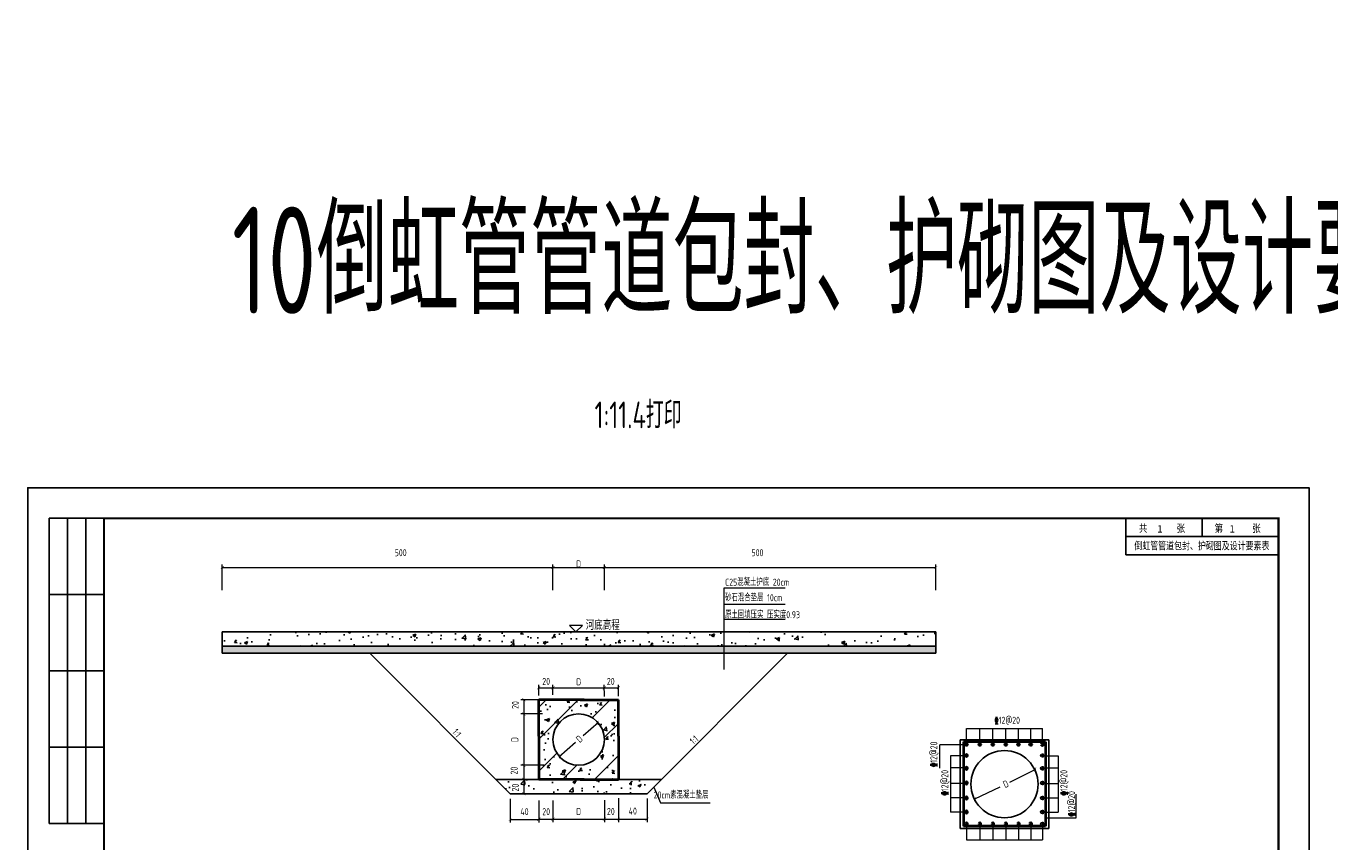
# Model space of a CAD drawing. Extents: x -493406 to 788281, y -298858 to -108123.
# Tile 4 of 8: x 451938 to 456811, y -292405 to -289358. Entities that reach past the tile are written whole.
import ezdxf
from ezdxf.enums import TextEntityAlignment as Align

# ---------------------------------------------------------------- set-up
doc = ezdxf.new("R2010")
doc.units = 0
doc.layers.add('GPSCOMMON', color=7, linetype='Continuous')
for name, color, linetype, lineweight in [('标注', 4, 'Continuous', 13), ('粗线', 1, 'Continuous', 40), ('细线', 7, 'Continuous', 20), ('钢筋', 1, 'Continuous', 40)]:
    doc.layers.add(name, color=color, linetype=linetype, lineweight=lineweight)
doc.styles.add('gpshz', font='tssdeng.shx', dxfattribs={"width": 0.7, "bigfont": 'tssdchn.shx'})
doc.styles.add('图签', font='txt', dxfattribs={"width": 0.66})
doc.styles.add('图签 1', font='romanc.shx', dxfattribs={"width": 0.8})
doc.styles.add('图签1', font='romanc.shx', dxfattribs={"width": 0.8})
doc.styles.add('宋体', font='txt')
doc.dimstyles.new('1bi50', dxfattribs={"dimtxt": 35, "dimasz": 15, "dimexe": 15, "dimexo": 15, "dimgap": 0.01, "dimtad": 1, "dimdec": 0, "dimlfac": 0.5, "dimdsep": 46, "dimtxsty": 'gpshz', "dimblk": 'ARCHTICK', "dimcen": 2.5, "dimclrd": 256, "dimclre": 256, "dimclrt": 256, "dimadec": 0, "dimazin": 0, "dimtfac": 1, "dimtdec": 0, "dimtmove": 2, "dimatfit": 0, "dimfxl": 0, "dimlwd": -1, "dimlwe": -1, "dimarcsym": 0})

# ---------------------------------------------------------------- blocks, each defined once
blk = doc.blocks.new('_ArchTick')
at = {"color": 0, "linetype": 'ByBlock', "const_width": 0.15}
blk.add_lwpolyline([(-0.5, -0.5), (0.5, 0.5)], dxfattribs=at)
blk = doc.blocks.new('*D83')
at = {"layer": 'Defpoints', "color": 0}
for p in [(453853.9, -292172.2), (453798.3, -292225.6), (453853.9, -292225.6)]:
    blk.add_point(p, dxfattribs=at)
at = {"layer": '标注'}
for p, q in [((453850.1, -292172.2), (453787, -292172.2)), ((453798.3, -292172.2), (453798.3, -292225.6)), ((453850.1, -292225.6), (453787, -292225.6))]:
    blk.add_line(p, q, dxfattribs=at)
at = {"layer": '标注', "xscale": 11.25, "yscale": 11.25, "zscale": 11.25}
for p, rotation in [((453798.3, -292172.2), 90), ((453798.3, -292225.6), 270)]:
    blk.add_blockref('_ArchTick', p, dxfattribs=dict(at, rotation=rotation))
at = {"layer": '标注', "insert": (453766.7, -292202.5), "char_height": 26.25, "attachment_point": 5, "rotation": 90, "style": 'gpshz'}
blk.add_mtext('20', dxfattribs=at)
blk = doc.blocks.new('*D84')
at = {"layer": 'Defpoints', "color": 0}
for p in [(453871, -291874.1), (453798.3, -291927.2), (453871.8, -291927.2)]:
    blk.add_point(p, dxfattribs=at)
at = {"layer": '标注'}
for p, q in [((453867.2, -291874.1), (453787, -291874.1)), ((453798.3, -291874.1), (453798.3, -291927.2)), ((453868.1, -291927.2), (453787, -291927.2))]:
    blk.add_line(p, q, dxfattribs=at)
at = {"layer": '标注', "xscale": 11.25, "yscale": 11.25, "zscale": 11.25}
for p, rotation in [((453798.3, -291874.1), 90), ((453798.3, -291927.2), 270)]:
    blk.add_blockref('_ArchTick', p, dxfattribs=dict(at, rotation=rotation))
at = {"layer": '标注', "insert": (453766.5, -291894), "char_height": 26.25, "attachment_point": 5, "rotation": 90, "style": 'gpshz'}
blk.add_mtext('20', dxfattribs=at)
blk = doc.blocks.new('*D85')
at = {"layer": 'Defpoints', "color": 0}
for p in [(453871.8, -291927.2), (453798.3, -292119.2), (453873, -292119.2)]:
    blk.add_point(p, dxfattribs=at)
at = {"layer": '标注'}
for p, q in [((453868.1, -291927.2), (453787, -291927.2)), ((453798.3, -291927.2), (453798.3, -292119.2)), ((453869.3, -292119.2), (453787, -292119.2))]:
    blk.add_line(p, q, dxfattribs=at)
at = {"layer": '标注', "xscale": 11.25, "yscale": 11.25, "zscale": 11.25}
for p, rotation in [((453798.3, -291927.2), 90), ((453798.3, -292119.2), 270)]:
    blk.add_blockref('_ArchTick', p, dxfattribs=dict(at, rotation=rotation))
at = {"layer": '标注', "insert": (453764.4, -292023.2), "char_height": 26.2, "attachment_point": 5, "rotation": 90, "style": 'gpshz'}
blk.add_mtext('D', dxfattribs=at)
blk = doc.blocks.new('*D86')
at = {"layer": 'Defpoints', "color": 0}
for p in [(453873, -292119.2), (453798.3, -292172.2), (453880.5, -292172.2)]:
    blk.add_point(p, dxfattribs=at)
at = {"layer": '标注'}
for p, q in [((453869.3, -292119.2), (453787, -292119.2)), ((453798.3, -292119.2), (453798.3, -292172.2)), ((453876.7, -292172.2), (453787, -292172.2))]:
    blk.add_line(p, q, dxfattribs=at)
at = {"layer": '标注', "xscale": 11.25, "yscale": 11.25, "zscale": 11.25}
for p, rotation in [((453798.3, -292119.2), 90), ((453798.3, -292172.2), 270)]:
    blk.add_blockref('_ArchTick', p, dxfattribs=dict(at, rotation=rotation))
at = {"layer": '标注', "insert": (453762.2, -292139), "char_height": 26.25, "attachment_point": 5, "rotation": 90, "style": 'gpshz'}
blk.add_mtext('20', dxfattribs=at)
blk = doc.blocks.new('*D87')
at = {"layer": 'Defpoints', "color": 0}
for p in [(453907.1, -291829.5), (453854.1, -291861.8), (453907.2, -291859.5)]:
    blk.add_point(p, dxfattribs=at)
at = {"layer": '标注'}
for p, q in [((453854.1, -291858), (453854, -291818.4)), ((453854, -291829.6), (453907.1, -291829.5)), ((453907.2, -291855.7), (453907.1, -291818.2))]:
    blk.add_line(p, q, dxfattribs=at)
at = {"layer": '标注', "xscale": 11.25, "yscale": 11.25, "zscale": 11.25}
for p, rotation in [((453854, -291829.6), 180.1724947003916), ((453907.1, -291829.5), 0.1724947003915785)]:
    blk.add_blockref('_ArchTick', p, dxfattribs=dict(at, rotation=rotation))
at = {"layer": '标注', "insert": (453881.8, -291805.8), "char_height": 26.25, "attachment_point": 5, "rotation": 0.1725, "style": 'gpshz'}
blk.add_mtext('20', dxfattribs=at)
blk = doc.blocks.new('*D88')
at = {"layer": 'Defpoints', "color": 0}
for p in [(454099.1, -291829.5), (453907.2, -291859.5), (454099.2, -291865.8)]:
    blk.add_point(p, dxfattribs=at)
at = {"layer": '标注'}
for p, q in [((453907.2, -291855.7), (453907.1, -291818.8)), ((453907.1, -291830), (454099.1, -291829.5)), ((454099.2, -291862.1), (454099.1, -291818.2))]:
    blk.add_line(p, q, dxfattribs=at)
at = {"layer": '标注', "xscale": 11.25, "yscale": 11.25, "zscale": 11.25}
for p, rotation in [((453907.1, -291830), 180.1724947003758), ((454099.1, -291829.5), 0.1724947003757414)]:
    blk.add_blockref('_ArchTick', p, dxfattribs=dict(at, rotation=rotation))
at = {"layer": '标注', "insert": (454003.2, -291807.4), "char_height": 26.2, "attachment_point": 5, "rotation": 0.1725, "style": 'gpshz'}
blk.add_mtext('D', dxfattribs=at)
blk = doc.blocks.new('*D89')
at = {"layer": 'Defpoints', "color": 0}
for p in [(454152.1, -291829.5), (454099.2, -291865.8), (454152.2, -291864.6)]:
    blk.add_point(p, dxfattribs=at)
at = {"layer": '标注'}
for p, q in [((454099.2, -291862.1), (454099.1, -291818.4)), ((454099.1, -291829.6), (454152.1, -291829.5)), ((454152.2, -291860.8), (454152.1, -291818.2))]:
    blk.add_line(p, q, dxfattribs=at)
at = {"layer": '标注', "xscale": 11.25, "yscale": 11.25, "zscale": 11.25}
for p, rotation in [((454099.1, -291829.6), 180.1724947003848), ((454152.1, -291829.5), 0.1724947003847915)]:
    blk.add_blockref('_ArchTick', p, dxfattribs=dict(at, rotation=rotation))
at = {"layer": '标注', "insert": (454123.1, -291805.8), "char_height": 26.25, "attachment_point": 5, "rotation": 0.1725, "style": 'gpshz'}
blk.add_mtext('20', dxfattribs=at)
blk = doc.blocks.new('*D90')
at = {"layer": 'Defpoints', "color": 0}
for p in [(453747.5, -292240.5), (453854.2, -292282.9), (453854.2, -292321.4)]:
    blk.add_point(p, dxfattribs=at)
at = {"layer": '标注'}
for p, q in [((453747.5, -292244.2), (453747.5, -292332.7)), ((453747.5, -292321.4), (453854.2, -292321.4)), ((453854.2, -292286.7), (453854.2, -292332.7))]:
    blk.add_line(p, q, dxfattribs=at)
at = {"layer": '标注', "xscale": 11.25, "yscale": 11.25, "zscale": 11.25, "rotation": 180}
blk.add_blockref('_ArchTick', (453747.5, -292321.4), dxfattribs=at)
at = {"layer": '标注', "xscale": 11.25, "yscale": 11.25, "zscale": 11.25}
blk.add_blockref('_ArchTick', (453854.2, -292321.4), dxfattribs=at)
at = {"layer": '标注', "insert": (453800.8, -292292.5), "char_height": 26.25, "attachment_point": 5, "style": 'gpshz'}
blk.add_mtext('40', dxfattribs=at)
blk = doc.blocks.new('*D91')
at = {"layer": 'Defpoints', "color": 0}
for p in [(454152.3, -292281.7), (454258.9, -292239.3), (454258.9, -292320.2)]:
    blk.add_point(p, dxfattribs=at)
at = {"layer": '标注'}
for p, q in [((454258.9, -292243), (454258.9, -292331.5)), ((454152.3, -292285.5), (454152.3, -292331.5)), ((454152.3, -292320.2), (454258.9, -292320.2))]:
    blk.add_line(p, q, dxfattribs=at)
at = {"layer": '标注', "xscale": 11.25, "yscale": 11.25, "zscale": 11.25, "rotation": 180}
blk.add_blockref('_ArchTick', (454152.3, -292320.2), dxfattribs=at)
at = {"layer": '标注', "xscale": 11.25, "yscale": 11.25, "zscale": 11.25}
blk.add_blockref('_ArchTick', (454258.9, -292320.2), dxfattribs=at)
at = {"layer": '标注', "insert": (454205.6, -292290.3), "char_height": 26.25, "attachment_point": 5, "style": 'gpshz'}
blk.add_mtext('40', dxfattribs=at)
blk = doc.blocks.new('*D92')
at = {"layer": 'Defpoints', "color": 0}
for p in [(453907.2, -291380.2), (452671.4, -291468.4), (453907.2, -291468.4)]:
    blk.add_point(p, dxfattribs=at)
at = {"layer": '标注'}
for p, q in [((452671.4, -291464.6), (452671.4, -291369)), ((452671.4, -291380.2), (453907.2, -291380.2)), ((453907.2, -291464.6), (453907.2, -291369))]:
    blk.add_line(p, q, dxfattribs=at)
at = {"layer": '标注', "xscale": 11.25, "yscale": 11.25, "zscale": 11.25, "rotation": 180}
blk.add_blockref('_ArchTick', (452671.4, -291380.2), dxfattribs=at)
at = {"layer": '标注', "xscale": 11.25, "yscale": 11.25, "zscale": 11.25}
blk.add_blockref('_ArchTick', (453907.2, -291380.2), dxfattribs=at)
at = {"layer": '标注', "insert": (453338.1, -291325), "char_height": 26.25, "attachment_point": 5, "style": 'gpshz'}
blk.add_mtext('500', dxfattribs=at)
blk = doc.blocks.new('*D93')
at = {"layer": 'Defpoints', "color": 0}
for p in [(455338, -291380.2), (454099.2, -291468.4), (455338, -291468.4)]:
    blk.add_point(p, dxfattribs=at)
at = {"layer": '标注'}
for p, q in [((454099.2, -291464.6), (454099.2, -291369)), ((454099.2, -291380.2), (455338, -291380.2)), ((455338, -291464.6), (455338, -291369))]:
    blk.add_line(p, q, dxfattribs=at)
at = {"layer": '标注', "xscale": 11.25, "yscale": 11.25, "zscale": 11.25, "rotation": 180}
blk.add_blockref('_ArchTick', (454099.2, -291380.2), dxfattribs=at)
at = {"layer": '标注', "xscale": 11.25, "yscale": 11.25, "zscale": 11.25}
blk.add_blockref('_ArchTick', (455338, -291380.2), dxfattribs=at)
at = {"layer": '标注', "insert": (454671.4, -291325), "char_height": 26.25, "attachment_point": 5, "style": 'gpshz'}
blk.add_mtext('500', dxfattribs=at)
blk = doc.blocks.new('*D94')
at = {"layer": 'Defpoints', "color": 0}
for p in [(453854.2, -292247.5), (453907.2, -292246.7), (453907.2, -292320.2)]:
    blk.add_point(p, dxfattribs=at)
at = {"layer": '标注'}
for p, q in [((453854.2, -292251.3), (453854.2, -292331.5)), ((453907.2, -292250.5), (453907.2, -292331.5)), ((453854.2, -292320.2), (453907.2, -292320.2))]:
    blk.add_line(p, q, dxfattribs=at)
at = {"layer": '标注', "xscale": 11.25, "yscale": 11.25, "zscale": 11.25, "rotation": 180}
blk.add_blockref('_ArchTick', (453854.2, -292320.2), dxfattribs=at)
at = {"layer": '标注', "xscale": 11.25, "yscale": 11.25, "zscale": 11.25}
blk.add_blockref('_ArchTick', (453907.2, -292320.2), dxfattribs=at)
at = {"layer": '标注', "insert": (453881.9, -292292.4), "char_height": 26.25, "attachment_point": 5, "style": 'gpshz'}
blk.add_mtext('20', dxfattribs=at)
blk = doc.blocks.new('*D95')
at = {"layer": 'Defpoints', "color": 0}
for p in [(453907.2, -292246.7), (454099.2, -292245.5), (454099.2, -292320.2)]:
    blk.add_point(p, dxfattribs=at)
at = {"layer": '标注'}
for p, q in [((453907.2, -292250.5), (453907.2, -292331.5)), ((454099.2, -292249.2), (454099.2, -292331.5)), ((453907.2, -292320.2), (454099.2, -292320.2))]:
    blk.add_line(p, q, dxfattribs=at)
at = {"layer": '标注', "xscale": 11.25, "yscale": 11.25, "zscale": 11.25, "rotation": 180}
blk.add_blockref('_ArchTick', (453907.2, -292320.2), dxfattribs=at)
at = {"layer": '标注', "xscale": 11.25, "yscale": 11.25, "zscale": 11.25}
blk.add_blockref('_ArchTick', (454099.2, -292320.2), dxfattribs=at)
at = {"layer": '标注', "insert": (454003.2, -292291.9), "char_height": 26.2, "attachment_point": 5, "style": 'gpshz'}
blk.add_mtext('D', dxfattribs=at)
blk = doc.blocks.new('*D96')
at = {"layer": 'Defpoints', "color": 0}
for p in [(454099.2, -292245.5), (454152.3, -292238.1), (454152.3, -292320.2)]:
    blk.add_point(p, dxfattribs=at)
at = {"layer": '标注'}
for p, q in [((454099.2, -292249.2), (454099.2, -292331.5)), ((454152.3, -292241.8), (454152.3, -292331.5)), ((454099.2, -292320.2), (454152.3, -292320.2))]:
    blk.add_line(p, q, dxfattribs=at)
at = {"layer": '标注', "xscale": 11.25, "yscale": 11.25, "zscale": 11.25, "rotation": 180}
blk.add_blockref('_ArchTick', (454099.2, -292320.2), dxfattribs=at)
at = {"layer": '标注', "xscale": 11.25, "yscale": 11.25, "zscale": 11.25}
blk.add_blockref('_ArchTick', (454152.3, -292320.2), dxfattribs=at)
at = {"layer": '标注', "insert": (454123.5, -292291.5), "char_height": 26.25, "attachment_point": 5, "style": 'gpshz'}
blk.add_mtext('20', dxfattribs=at)
blk = doc.blocks.new('gj')
blk.add_hatch(color=256).paths.add_polyline_path([(2, 0, 1), (-2, 0, 1)])
blk.add_circle((0, 0), 2)
blk = doc.blocks.new('*D97')
at = {"layer": 'Defpoints', "color": 0}
for p in [(453907.2, -291380.2), (454099.2, -291380.2), (454099.2, -291380.2)]:
    blk.add_point(p, dxfattribs=at)
at = {"layer": '标注'}
for p, q in [((453907.2, -291376.5), (453907.2, -291369)), ((453907.2, -291380.2), (454099.2, -291380.2)), ((454099.2, -291376.5), (454099.2, -291369))]:
    blk.add_line(p, q, dxfattribs=at)
at = {"layer": '标注', "xscale": 11.25, "yscale": 11.25, "zscale": 11.25, "rotation": 180}
blk.add_blockref('_ArchTick', (453907.2, -291380.2), dxfattribs=at)
at = {"layer": '标注', "xscale": 11.25, "yscale": 11.25, "zscale": 11.25}
blk.add_blockref('_ArchTick', (454099.2, -291380.2), dxfattribs=at)
at = {"layer": '标注', "insert": (454003.2, -291367), "char_height": 26.2, "attachment_point": 5, "style": 'gpshz'}
blk.add_mtext('D', dxfattribs=at)
blk = doc.blocks.new('*U50')
at = {"linetype": 'Continuous'}
h = blk.add_hatch(color=0, dxfattribs=at)
h.paths.add_polyline_path([(30.15, 24.21), (30.15, 23.67), (29.79, 23.67), (29.79, 25.06), (30.15, 25.06), (30.15, 24.58), (30.49, 24.58), (30.49, 25.94), (29.45, 25.94), (29.45, 22.84), (30.49, 22.84), (30.49, 24.21)])
h.paths.add_polyline_path([(30.83, 24.21), (30.83, 22.84), (32.1, 22.84), (32.1, 25.94), (31.17, 25.94), (31.17, 29.16), (31.76, 29.16), (31.76, 27.64), (32.1, 27.64), (32.1, 29.98), (30.83, 29.98), (30.83, 25.06), (31.76, 25.06), (31.76, 23.67), (31.17, 23.67), (31.17, 24.21)])
h.paths.add_polyline_path([(33.25, 25.94), (33.25, 23.67), (32.78, 23.67), (32.78, 29.16), (33.25, 29.16), (33.25, 27.64), (33.59, 27.64), (33.59, 29.98), (32.44, 29.98), (32.44, 22.84), (33.59, 22.84), (33.59, 25.94)])
h.paths.add_polyline_path([(35.22, 29.98), (33.93, 29.98), (33.93, 22.84), (35.22, 22.84), (35.22, 23.67), (34.27, 23.67), (34.27, 25.06), (35.22, 25.06), (35.22, 25.94), (34.27, 25.94), (34.27, 29.16), (35.22, 29.16)])
h.paths.add_polyline_path([(36.25, 24.21), (36.25, 23.67), (35.9, 23.67), (35.9, 25.06), (36.25, 25.06), (36.25, 24.58), (36.59, 24.58), (36.59, 25.94), (35.56, 25.94), (35.56, 22.84), (36.59, 22.84), (36.59, 24.21)])
at = {"color": 0}
for p, q in [((7, 287), (7, 187)), ((25, 287), (7, 287)), ((13, 287), (13, 187)), ((19, 287), (19, 187)), ((360, 275), (360, 287)), ((385, 281), (385, 287)), ((410, 275), (410, 287)), ((360, 281), (410, 281)), ((360, 275), (410, 275)), ((25, 262), (7, 262)), ((25, 237), (7, 237)), ((25, 212), (7, 212)), ((25, 187), (7, 187)), ((129, 10.34), (129, 34.34)), ((142.36, 10.34), (142.36, 34.34)), ((157, 10.34), (157, 34.34)), ((171, 10.34), (171, 34.34)), ((185, 10.34), (185, 34.34)), ((199, 10.34), (199, 34.34)), ((213, 10.34), (213, 34.34)), ((227, 10.34), (227, 34.34)), ((255, 10.34), (255, 34.34)), ((268, 10.34), (268, 34.34)), ((282, 10.34), (282, 34.34)), ((327, 34.34), (327, 26.34)), ((343.88, 34.34), (343.88, 26.34)), ((383.01, 26.34), (383.01, 34.34)), ((396.62, 26.34), (396.62, 34.34)), ((115, 26.34), (330, 26.34)), ((327, 26.34), (410, 26.34)), ((327, 10.34), (327, 26.34)), ((115, 18.34), (327, 18.34))]:
    blk.add_line(p, q, dxfattribs=at)
blk.add_lwpolyline([(0, 0), (420, 0), (420, 297), (0, 297)], close=True, dxfattribs=at)
for points, const_width in [([(410, 10), (410, 287), (25, 287), (25, 10), (410, 10)], 0.75), ([(25, 34.34), (410, 34.34)], 0.5), ([(115, 10.34), (115, 34.34)], 0.5), ([(241, 10.34), (241, 34.34)], 0.5), ([(327, 10.34), (327, 26.34)], 0.35), ([(327, 26.34), (410, 26.34)], 0.35)]:
    blk.add_lwpolyline(points, dxfattribs=dict(at, const_width=const_width))
at = {"color": 0, "linetype": 'Continuous', "const_width": 0.107}
blk.add_lwpolyline([(28, 21.34), (38, 21.34), (38, 31.34), (28, 31.34)], close=True, dxfattribs=at)
at = {"color": 0}
for points in [[(330.54, 14.73), (330.54, 24.73), (331.09, 14.73), (331.09, 24.73)], [(331.74, 14.73), (331.74, 24.73), (332.29, 14.73), (332.29, 24.73)], [(332.94, 14.73), (332.94, 24.73), (335.14, 14.73), (335.14, 24.73)], [(335.79, 14.73), (335.79, 24.73), (336.89, 14.73), (336.89, 24.73)], [(337.54, 14.73), (337.54, 24.73), (338.09, 14.73), (338.09, 24.73)], [(338.74, 14.73), (338.74, 24.73), (339.29, 14.73), (339.29, 24.73)], [(341.04, 14.73), (341.04, 24.73), (341.59, 14.73), (341.59, 24.73)], [(342.79, 14.73), (342.79, 24.73), (343.89, 14.73), (343.89, 24.73)], [(344.54, 14.73), (344.54, 24.73), (345.09, 14.73), (345.09, 24.73)], [(346.29, 14.73), (346.29, 24.73), (347.39, 14.73), (347.39, 24.73)], [(348.04, 14.73), (348.04, 24.73), (348.59, 14.73), (348.59, 24.73)], [(349.24, 14.73), (349.24, 24.73), (350.34, 14.73), (350.34, 24.73)], [(351.54, 14.73), (351.54, 24.73), (352.09, 14.73), (352.09, 24.73)], [(353.84, 14.73), (353.84, 24.73), (354.39, 14.73), (354.39, 24.73)], [(355.04, 14.73), (355.04, 24.73), (355.59, 14.73), (355.59, 24.73)], [(356.79, 14.73), (356.79, 24.73), (357.34, 14.73), (357.34, 24.73)], [(359.09, 14.73), (359.09, 24.73), (359.64, 14.73), (359.64, 24.73)], [(360.29, 14.73), (360.29, 24.73), (360.84, 14.73), (360.84, 24.73)], [(362.04, 14.73), (362.04, 24.73), (362.59, 14.73), (362.59, 24.73)], [(364.34, 14.73), (364.34, 24.73), (364.89, 14.73), (364.89, 24.73)], [(365.54, 14.73), (365.54, 24.73), (366.09, 14.73), (366.09, 24.73)], [(367.29, 14.73), (367.29, 24.73), (368.39, 14.73), (368.39, 24.73)], [(369.04, 14.73), (369.04, 24.73), (369.59, 14.73), (369.59, 24.73)], [(370.79, 14.73), (370.79, 24.73), (371.89, 14.73), (371.89, 24.73)], [(372.54, 14.73), (372.54, 24.73), (373.64, 14.73), (373.64, 24.73)], [(374.29, 14.73), (374.29, 24.73), (374.84, 14.73), (374.84, 24.73)], [(375.49, 14.73), (375.49, 24.73), (376.04, 14.73), (376.04, 24.73)], [(377.79, 14.73), (377.79, 24.73), (378.34, 14.73), (378.34, 24.73)], [(378.99, 14.73), (378.99, 24.73), (380.09, 14.73), (380.09, 24.73)], [(380.74, 14.73), (380.74, 24.73), (381.29, 14.73), (381.29, 24.73)], [(383.04, 14.73), (383.04, 24.73), (383.59, 14.73), (383.59, 24.73)], [(384.24, 14.73), (384.24, 24.73), (384.79, 14.73), (384.79, 24.73)], [(386.54, 14.73), (386.54, 24.73), (387.64, 14.73), (387.64, 24.73)], [(388.29, 14.73), (388.29, 24.73), (389.94, 14.73), (389.94, 24.73)], [(390.59, 14.73), (390.59, 24.73), (391.14, 14.73), (391.14, 24.73)], [(392.34, 14.73), (392.34, 24.73), (392.89, 14.73), (392.89, 24.73)], [(393.54, 14.73), (393.54, 24.73), (394.09, 14.73), (394.09, 24.73)], [(394.74, 14.73), (394.74, 24.73), (395.29, 14.73), (395.29, 24.73)], [(397.04, 14.73), (397.04, 24.73), (398.14, 14.73), (398.14, 24.73)], [(398.79, 14.73), (398.79, 24.73), (399.34, 14.73), (399.34, 24.73)], [(399.99, 14.73), (399.99, 24.73), (400.54, 14.73), (400.54, 24.73)], [(401.19, 14.73), (401.19, 24.73), (403.39, 14.73), (403.39, 24.73)], [(404.04, 14.73), (404.04, 24.73), (404.59, 14.73), (404.59, 24.73)], [(404.59, 14.73), (404.59, 24.73), (404.59, 14.73), (404.59, 24.73)], [(404.59, 14.73), (404.59, 24.73), (404.59, 14.73), (404.59, 24.73)], [(404.59, 14.73), (404.59, 24.73), (404.59, 14.73), (404.59, 24.73)], [(404.59, 14.73), (404.59, 24.73), (404.59, 14.73), (404.59, 24.73)], [(404.59, 14.73), (404.59, 24.73), (404.59, 14.73), (404.59, 24.73)], [(404.59, 14.73), (404.59, 24.73), (404.59, 14.73), (404.59, 24.73)], [(404.59, 14.73), (404.59, 24.73), (404.59, 14.73), (404.59, 24.73)], [(404.59, 14.73), (404.59, 24.73), (404.59, 14.73), (404.59, 24.73)], [(404.59, 14.73), (404.59, 24.73), (404.59, 14.73), (404.59, 24.73)], [(404.59, 14.73), (404.59, 24.73), (404.59, 14.73), (404.59, 24.73)], [(404.59, 14.73), (404.59, 24.73), (404.59, 14.73), (404.59, 24.73)], [(404.59, 14.73), (404.59, 24.73), (404.59, 14.73), (404.59, 24.73)], [(404.59, 14.73), (404.59, 24.73), (404.59, 14.73), (404.59, 24.73)], [(404.59, 14.73), (404.59, 24.73), (404.59, 14.73), (404.59, 24.73)], [(404.59, 14.73), (404.59, 24.73), (404.59, 14.73), (404.59, 24.73)], [(404.59, 14.73), (404.59, 24.73), (404.59, 14.73), (404.59, 24.73)], [(404.59, 14.73), (404.59, 24.73), (404.59, 14.73), (404.59, 24.73)]]:
    blk.add_solid(points, dxfattribs=at)
at = {"color": 0, "linetype": 'Continuous'}
for s, height, style, width, p in [('共       张', 2.5, '图签', 0.8, (364.26, 282.49)), ('第       张', 2.5, '图签', 0.8, (389.04, 282.49)), ('中国市政工程西北设计研究院有限公司', 4, '图签', 0.74, (40.74, 26.71)), ('设计总负责', 2.5, '图签', 0.67, (115.98, 30.39)), ('审    定', 2.5, '图签', 0.85, (157.92, 30.22)), ('设    计', 2.5, '图签', 0.85, (199.94, 30.25)), ('工程编号', 2.5, '图签', 0.85, (241.94, 30.2)), ('工程名称', 2.5, '图签', 0.85, (268.91, 30.22)), ('图纸编号', 2.5, '图签', 0.85, (329.28, 30.36)), ('版  本', 2.5, '图签', 0.85, (385.33, 30.27)), ('DES.MANAGER', 2, '图签1', 0.55, (116.1, 27.26)), ('APPROVED', 2, '图签 1', 0.75, (158.02, 27.38)), ('DESIGNED', 2, '图签 1', 0.78, (199.99, 27.38)), ('PROJECT NO.', 2, '图签 1', 0.6, (241.93, 27.38)), ('PROJECT', 2, '图签 1', 0.8, (269.68, 27.39)), ('DRAWING NO.', 2, '图签 1', 0.59, (329.18, 27.29)), ('EDITION', 2, '图签 1', 0.75, (385.15, 27.26)), ('CSCEC AECOM CONSULTANTS CO.,LTD', 3, '图签', 1.07, (41.06, 21.47)), ('设计负责', 2.5, '图签', 0.85, (115.98, 22.4)), ('EXAMINED', 2, '图签 1', 0.79, (157.88, 19.46)), ('审    核', 2.5, '图签', 0.85, (157.92, 22.21)), ('注册工程师', 2.5, '图签', 0.68, (200, 22.38)), ('REG.ENGINEER', 2, '图签 1', 0.53, (199.98, 19.5)), ('图纸比例', 2.5, '图签', 0.85, (241.94, 22.31)), ('SCALE', 2, '图签 1', 0.8, (244.22, 19.48)), ('SUBSECTION', 2, '图签 1', 0.64, (268.76, 19.39)), ('子项名称', 2.5, '图签', 0.85, (268.88, 22.24)), ('专业负责', 2.5, '图签', 0.85, (115.95, 14.38)), ('MASTER DES.', 2, '图签1', 0.57, (116.21, 19.2)), ('校    核', 2.5, '图签', 0.85, (158, 14.42)), ('注册建筑师', 2.5, '图签', 0.68, (200.02, 14.45)), ('出图日期', 2.5, '图签', 0.85, (241.87, 14.4)), ('图纸名称', 2.5, '图签', 0.85, (268.91, 14.33)), ('PROPERTY IN COPYRIGHT', 2, '图签 1', 0.8, (79.11, 12.55)), ('SPE.MANAGER', 2, '图签 1', 0.56, (115.81, 11.53)), ('CHECKED', 2, '图签 1', 0.85, (157.85, 11.55)), ('REG.ARCHITECT', 2, '图签 1', 0.5, (199.98, 11.52)), ('DATE', 2, '图签 1', 0.8, (244.61, 11.52)), ('DRAWING TITLE', 2, '图签 1', 0.5, (268.86, 11.53))]:
    blk.add_text(s, height=height, dxfattribs=dict(at, style=style, width=width)).set_placement(p)
at = {"color": 0, "linetype": 'Continuous', "style": '图签'}
for s, p in [('设计证书：', (27.85, 16.24)), ('版权所有', (89.96, 16.29)), ('咨询证书：', (27.76, 12.7))]:
    blk.add_text(s, height=2, dxfattribs=at).set_placement(p)
at = {"color": 0}
blk.add_text('A J S 0 0 0 T A G N ', height=2.5, dxfattribs=at).set_placement((368.31, 14.23), align=Align.TOP_CENTER)
at = {"color": 0, "linetype": 'Continuous', "style": '图签', "flags": 8}
for tag, width, p, p2 in [('设计总负责', 0.611046, (130.25, 28.99), (141.11, 28.99)), ('工程名称', 2.988281, (283.25, 28.99), (325.75, 28.99)), ('图纸编号', 2.575163, (345.13, 28.99), (381.76, 28.99)), ('子项名称', 2.988281, (283.25, 20.99), (325.75, 20.99))]:
    blk.add_attdef(tag, text='', height=2.5, dxfattribs=dict(at, width=width)).set_placement(p, p2, align=Align.FIT)
at = {"color": 0, "linetype": 'Continuous', "ltscale": 0.055, "style": '图签', "flags": 8}
for tag, width, p, p2 in [('审定', 1.617188, (172.25, 28.99), (183.75, 28.99)), ('设计', 1.617188, (214.25, 28.99), (225.75, 28.99)), ('工程编号', 0.738284, (256.25, 28.99), (266.75, 28.99)), ('版本', 1.530605, (397.87, 28.99), (408.75, 28.99)), ('设计负责', 0.763807, (130.25, 20.99), (141.11, 20.99)), ('审核', 1.617188, (172.25, 20.99), (183.75, 20.99)), ('注册工程师', 0.646875, (214.25, 20.99), (225.75, 20.99)), ('图纸比例', 0.738284, (256.25, 20.99), (266.75, 20.99)), ('专业负责', 0.763807, (130.25, 12.65), (141.11, 12.65)), ('校核', 1.617188, (172.25, 12.65), (183.75, 12.65)), ('注册建筑师', 0.646875, (214.25, 12.65), (225.75, 12.65)), ('出图日期', 0.738284, (256.25, 12.65), (266.75, 12.65))]:
    blk.add_attdef(tag, text='', height=2.5, dxfattribs=dict(at, width=width)).set_placement(p, p2, align=Align.FIT)
at = {"color": 0, "linetype": 'Continuous', "style": '图签'}
for tag, p, width in [('设计证书', (43.26, 16.37), 1.55), ('咨询证书', (43.26, 12.88), 0.9)]:
    blk.add_attdef(tag, p, '', height=2, dxfattribs=dict(at, width=width))
at = {"color": 0, "linetype": 'Continuous', "style": '图签', "width": 0.85}
for tag, height, p in [('图纸名称_2_1', 2.2, (305.02, 15.12)), ('图纸名称_1_1', 2.5, (305.02, 13.35)), ('图纸名称_2_2', 2.2, (305.02, 11.51))]:
    blk.add_attdef(tag, text='', height=height, dxfattribs=at).set_placement(p, align=Align.CENTER)
blk = doc.blocks.new('20180504.1547294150')
at = {"layer": 'GPSCOMMON'}
h = blk.add_hatch(dxfattribs=at)
h.set_pattern_fill('AR-CONC', color=256, scale=0.666665, style=0)
h.set_pattern_definition([(50, (-827029.92, 120683.6), (121.456142, -10.6260305), [12.699968, -139.699651]), (355, (-827029.92, 120683.6), (-23.495556, 127.370912), [10.159975, -111.76011]), (100.451445, (-827019.8, 120682.72), (97.960586, 116.744876), [10.793312, -118.726533]), (46.1842, (-827029.92, 120717.47), (180.718909, -28.028149), [19.049952, -209.549476]), (96.635558, (-827014.86, 120715.13), (158.269027, 164.950337), [16.189975, -178.08996]), (351.184151, (-827029.92, 120717.47), (158.269027, 164.950337), [15.23994, -167.639402]), (21, (-827012.99, 120709), (101.076008, -68.176628), [12.699968, -139.699651]), (326, (-827012.99, 120709), (41.201249, 122.79167), [10.159975, -111.759721]), (71.451445, (-827004.56, 120703.32), (142.277257, 54.615043), [10.793312, -118.726328]), (37.5, (-827029.92, 120683.602), (2.0590637, 56.369885), [0, -110.4050573, 0, -113.4530497, 0, -112.183053]), (7.5, (-827029.92, 120683.6), (44.5463303, 66.786883), [0, -64.6851716, 0, -107.8650637, 0, -42.7565598]), (327.5, (-827067.682, 120683.602), (90.3935041, -3.8191531), [0, -42.3332275, 0, -132.0796698, 0, -175.259562]), (317.5, (-827084.616, 120683.6), (98.7525407, 16.9509516), [0, -55.033196, 0, -87.7144474, 0, -124.459689])])
h.paths.add_polyline_path([(454891.21, -291620.52), (453149.88, -291620.52), (453203.21, -291673.85), (454837.87, -291673.85)])
h.paths.add_polyline_path([(452671.39, -291620.52), (452671.39, -291673.85), (453203.21, -291673.85), (453149.88, -291620.52)])
h.paths.add_polyline_path([(455338.05, -291673.85), (455338.05, -291620.52), (454891.21, -291620.52), (454837.87, -291673.85)])
h = blk.add_hatch(dxfattribs=at)
h.set_pattern_fill('DOTS', color=256, scale=13.3333, style=0)
h.set_pattern_definition([(0, (-827029.921, 120683.602), (10.58330687, 21.16661375), [0, -21.16661375])])
h.paths.add_polyline_path([(454837.87, -291673.85), (453203.21, -291673.85), (453229.88, -291700.52), (454811.21, -291700.52)])
h.paths.add_polyline_path([(452671.39, -291673.85), (452671.39, -291700.52), (453229.88, -291700.52), (453203.21, -291673.85)])
h.paths.add_polyline_path([(455338.05, -291700.52), (455338.05, -291673.85), (454837.87, -291673.85), (454811.21, -291700.52)])
h = blk.add_hatch(dxfattribs=at)
h.set_pattern_fill('ANSI31', color=256, scale=26.6666, style=0)
h.set_pattern_definition([(45, (-200382.93, -24766.59), (-59.868224, 59.868224), [])])
h.paths.add_polyline_path([(454152.25, -291874.14), (454009.41, -291874.14), (453854.16, -291874.14), (453854.16, -292009.85), (453854.16, -292172.23), (454024.25, -292172.23), (454152.25, -292172.23), (454152.25, -292009.85)])
h.paths.add_polyline_path([(454099.21, -292023.19, -1), (453907.21, -292023.19, -1)], flags=16)
h.paths.add_polyline_path([(453792.94, -292227.31), (453792.94, -292177.77), (453747.18, -292177.77), (453747.18, -292227.31)], flags=9)
h = blk.add_hatch(dxfattribs=at)
h.set_pattern_fill('AR-CONC', color=256, scale=0.666665, style=0)
h.set_pattern_definition([(50, (-771090.8, 171816.73), (121.456142, -10.6260305), [12.699968, -139.699651]), (355, (-771090.8, 171816.73), (-23.495556, 127.370912), [10.159975, -111.76011]), (100.451445, (-771080.68, 171815.85), (97.960586, 116.744876), [10.793312, -118.726533]), (46.1842, (-771090.8, 171850.6), (180.718909, -28.028149), [19.049952, -209.549476]), (96.635558, (-771075.74, 171848.27), (158.269027, 164.950337), [16.189975, -178.08996]), (351.184151, (-771090.8, 171850.6), (158.269027, 164.950337), [15.23994, -167.639402]), (21, (-771073.86, 171842.13), (101.076008, -68.176628), [12.699968, -139.699651]), (326, (-771073.86, 171842.13), (41.201249, 122.79167), [10.159975, -111.759721]), (71.451445, (-771065.44, 171836.45), (142.277257, 54.615043), [10.793312, -118.726328]), (37.5, (-771090.798, 171816.735), (2.0590637, 56.369885), [0, -110.4050573, 0, -113.4530497, 0, -112.183053]), (7.5, (-771090.8, 171816.735), (44.5463303, 66.786883), [0, -64.6851716, 0, -107.8650637, 0, -42.7565598]), (327.5, (-771128.56, 171816.735), (90.3935041, -3.8191531), [0, -42.3332275, 0, -132.07967, 0, -175.259562]), (317.5, (-771145.49, 171816.735), (98.7525407, 16.9509516), [0, -55.033196, 0, -87.7144474, 0, -124.459689])])
h.paths.add_polyline_path([(454152.25, -291874.14), (454009.41, -291874.14), (453854.16, -291874.14), (453854.16, -292009.85), (453854.16, -292172.23), (454024.25, -292172.23), (454152.25, -292172.23), (454152.25, -292009.85)])
h.paths.add_polyline_path([(454099.21, -292023.19, -1), (453907.21, -292023.19, -1)], flags=16)
h = blk.add_hatch(dxfattribs=at)
h.set_pattern_fill('AR-CONC', color=256, scale=0.666665, style=0)
h.set_pattern_definition([(50, (-200382.93, -24766.59), (121.456142, -10.62603), [12.699968, -139.69965]), (355, (-200382.93, -24766.6), (-23.495159, 127.370777), [10.159975, -111.75972]), (100.451, (-200372.81, -24767.48), (97.961423, 116.744167), [10.793306, -118.72637]), (46.1842, (-200382.93, -24732.73), (180.71891, -28.02815), [19.04995, -209.549476]), (96.6356, (-200367.87, -24735.06), (158.269094, 164.94996), [16.18996, -178.089555]), (351.184, (-200382.93, -24732.73), (158.26934, 164.949666), [15.23996, -167.63958]), (21, (-200366, -24741.19), (101.076334, -68.176842), [12.699968, -139.69965]), (326, (-200366, -24741.2), (41.20125, 122.79167), [10.159975, -111.75972]), (71.4514, (-200357.57, -24746.88), (142.277305, 54.615102), [10.793306, -118.72637]), (37.5, (-200382.93, -24766.594), (2.0590637, 56.369885), [0, -110.405057, 0, -113.45305, 0, -112.183053]), (7.5, (-200382.93, -24766.594), (44.5463303, 66.786883), [0, -64.6851716, 0, -107.8650637, 0, -42.75656]), (327.5, (-200420.69, -24766.594), (90.393504, -3.819153), [0, -42.3332275, 0, -132.07967, 0, -175.259562]), (317.5, (-200437.625, -24766.594), (98.752541, 16.950952), [0, -55.033196, 0, -87.714447, 0, -124.459689])])
h.paths.add_polyline_path([(454312.25, -292172.23), (454152.25, -292172.23), (454009.41, -292172.23), (453854.16, -292172.23), (453694.16, -292172.23), (453747.5, -292225.56), (453854.16, -292225.56), (454179.5, -292225.56), (454258.92, -292225.56)])
h.paths.add_polyline_path([(453792.94, -292227.31), (453792.94, -292177.77), (453747.18, -292177.77), (453747.18, -292227.31)], flags=9)
for p, q in [((452671.39, -291620.52), (455338.05, -291620.52)), ((452671.39, -291620.52), (452671.39, -291700.52)), ((455338.05, -291620.52), (455338.05, -291700.52)), ((452671.39, -291673.85), (455338.05, -291673.85)), ((452671.39, -291700.52), (455338.05, -291700.52)), ((455428.85, -292355.12), (455428.85, -292024.12)), ((455759.85, -292024.12), (455428.85, -292024.12)), ((455759.85, -292355.12), (455759.85, -292024.12)), ((453854.16, -292172.23), (453694.16, -292172.23)), ((454152.25, -292172.23), (454312.25, -292172.23)), ((453854.16, -292225.56), (453747.5, -292225.56)), ((453854.16, -292225.56), (454179.5, -292225.56)), ((454179.5, -292225.56), (454258.92, -292225.56)), ((455759.85, -292355.12), (455428.85, -292355.12))]:
    blk.add_line(p, q, dxfattribs=at)
for centre, radius in [((454003.21, -292023.19), 96), ((455594.35, -292189.62), 125.5)]:
    blk.add_circle(centre, radius, dxfattribs=at)
at = {"layer": '标注'}
for p, q in [((454546.94, -291760.77), (454546.94, -291456.85)), ((454546.94, -291456.85), (454775.04, -291456.85)), ((454546.94, -291517.91), (454775.04, -291517.91)), ((454017.13, -291596.53), (453969.15, -291596.53)), ((453969.15, -291596.53), (453993.14, -291620.52)), ((453993.14, -291620.52), (454017.13, -291596.53)), ((454546.94, -291573.63), (454775.04, -291573.63)), ((454076.94, -291959.4), (454020.1, -292008.58)), ((455452.65, -292041.52), (455452.65, -291982.02)), ((455452.65, -291982.02), (455736.05, -291982.02)), ((455502.45, -292041.52), (455502.45, -291982.02)), ((455550.75, -292041.52), (455550.75, -291982.02)), ((455599.55, -292041.52), (455599.55, -291982.02)), ((455646.85, -292041.52), (455646.85, -291982.02)), ((455692.45, -292041.52), (455692.45, -291982.02)), ((455736.05, -292041.52), (455736.05, -291982.02)), ((453929.47, -292086.98), (453991.66, -292033.18)), ((455441.05, -292042.22), (455352.7, -292042.22)), ((455352.7, -292129.98), (455352.7, -292042.22)), ((455452.65, -292083.92), (455393.15, -292083.92)), ((455393.15, -292083.92), (455393.15, -292293.92)), ((455736.05, -292083.92), (455795.56, -292083.92)), ((455795.56, -292083.92), (455795.56, -292293.92)), ((455452.65, -292129.02), (455393.15, -292129.02)), ((455709.71, -292135.22), (455612.7, -292183.32)), ((455736.05, -292129.02), (455795.56, -292129.02)), ((455452.65, -292186.72), (455393.15, -292186.72)), ((455736.05, -292186.72), (455795.56, -292186.72)), ((454283.75, -292200.74), (454309.24, -292259.16)), ((455484, -292245.03), (455577.94, -292199.33)), ((455862.11, -292315.02), (455862.11, -292227.27)), ((454309.24, -292259.16), (454495.01, -292259.16)), ((455452.65, -292240.22), (455393.15, -292240.22)), ((455736.05, -292240.22), (455795.56, -292240.22)), ((455452.65, -292293.92), (455393.15, -292293.92)), ((455736.05, -292293.92), (455795.56, -292293.92)), ((455747.65, -292315.02), (455862.11, -292315.02)), ((455452.65, -292337.72), (455452.65, -292397.23)), ((455502.45, -292337.72), (455502.45, -292397.23)), ((455550.75, -292337.72), (455550.75, -292397.23)), ((455599.55, -292337.72), (455599.55, -292397.23)), ((455646.85, -292337.72), (455646.85, -292397.23)), ((455692.45, -292337.72), (455692.45, -292397.23)), ((455736.05, -292337.72), (455736.05, -292397.23)), ((455452.65, -292397.23), (455736.05, -292397.23))]:
    blk.add_line(p, q, dxfattribs=at)
at = {"layer": '粗线'}
for p, q in [((453854.16, -292009.85), (453854.16, -291874.14)), ((454024.25, -291874.14), (453854.16, -291874.14)), ((454009.41, -291874.14), (454152.25, -291874.14)), ((454152.25, -292009.85), (454152.25, -291874.14)), ((453854.16, -292009.85), (453854.16, -292172.23)), ((454152.25, -292009.85), (454152.25, -292172.23)), ((455441.05, -292032.12), (455441.05, -292347.12)), ((455747.65, -292032.12), (455441.05, -292032.12)), ((455747.65, -292032.12), (455747.65, -292347.12)), ((454024.25, -292172.23), (453854.16, -292172.23)), ((454009.41, -292172.23), (454152.25, -292172.23)), ((455747.65, -292347.12), (455441.05, -292347.12))]:
    blk.add_line(p, q, dxfattribs=at)
at = {"layer": '细线'}
for p, q in [((453222.45, -291700.52), (453747.5, -292225.56)), ((454783.97, -291700.52), (454258.92, -292225.56))]:
    blk.add_line(p, q, dxfattribs=at)
at = {"layer": 'GPSCOMMON'}
ref = blk.add_blockref('*U50', (451944.4, -294468.47), dxfattribs=dict(at, xscale=11.40000000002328, yscale=11.40000000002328))
ref.add_attrib('版本', 'A版', dxfattribs={"layer": '0', "color": 0, "height": 28.5, "style": '图签', "width": 0.7, "flags": 8}).set_placement((456542.11, -294138), align=Align.CENTER)
ref.add_attrib('图纸编号', '给水－施－A－03－水－10', dxfattribs={"layer": '0', "color": 0, "height": 28.5, "style": '图签', "width": 0.7, "flags": 8}).set_placement((456087.66, -294138), align=Align.CENTER)
ref.add_attrib('子项名称', '徐丰路、县道306（河口镇~沛敬路）供水管道工程', dxfattribs={"layer": '0', "color": 0, "height": 28.5, "style": '图签', "width": 0.540305, "flags": 8}).set_placement((455173.45, -294229.2), (455657.95, -294229.2), align=Align.FIT)
ref.add_attrib('工程名称', '沛县区域供水工程(2018年)', dxfattribs={"layer": '0', "color": 0, "height": 28.5, "style": '图签', "width": 0.7, "flags": 8}).set_placement((455415.7, -294138), align=Align.CENTER)
ref.add_attrib('出图日期', '2018-02', dxfattribs={"layer": '0', "color": 0, "height": 28.5, "style": '图签', "width": 0.7, "flags": 8}).set_placement((454925.5, -294324.26), align=Align.CENTER)
ref.add_attrib('图纸比例', '示意', dxfattribs={"layer": '0', "color": 0, "height": 28.5, "style": '图签', "width": 0.7, "flags": 8}).set_placement((454925.5, -294229.2), align=Align.CENTER)
ref.add_attrib('工程编号', '2017-JS037', dxfattribs={"layer": '0', "color": 0, "height": 28.5, "style": '图签', "width": 0.587346, "flags": 8}).set_placement((454865.65, -294138), (454985.35, -294138), align=Align.FIT)
ref.add_attrib('设计', '马敬广', dxfattribs={"layer": '0', "color": 0, "height": 28.5, "style": '图签', "width": 0.7, "flags": 8}).set_placement((454452.4, -294138), align=Align.CENTER)
ref.add_attrib('校核', '谢兆歌', dxfattribs={"layer": '0', "color": 0, "height": 28.5, "style": '图签', "width": 0.7, "flags": 8}).set_placement((453973.6, -294324.26), align=Align.CENTER)
ref.add_attrib('审核', '杜俊', dxfattribs={"layer": '0', "color": 0, "height": 28.5, "style": '图签', "width": 0.7, "flags": 8}).set_placement((453973.6, -294229.2), align=Align.CENTER)
ref.add_attrib('专业负责', '谢兆歌', dxfattribs={"layer": '0', "color": 0, "height": 28.5, "style": '图签', "width": 0.7, "flags": 8}).set_placement((453491.17, -294324.26), align=Align.CENTER)
ref.add_attrib('设计负责', '杜俊', dxfattribs={"layer": '0', "color": 0, "height": 28.5, "style": '图签', "width": 0.7, "flags": 8}).set_placement((453491.17, -294229.2), align=Align.CENTER)
ref.add_attrib('设计证书', 'AW162001457', (452437.53, -294281.83), dxfattribs={"layer": '0', "color": 0, "height": 22.8, "style": '图签', "width": 1.55})
ref.add_attrib('图纸名称_1_1', '倒虹管管道包封、护砌图及设计要素表', dxfattribs={"layer": '0', "color": 0, "height": 28.5, "style": '图签', "width": 0.7}).set_placement((455421.66, -294316.23), align=Align.CENTER)
at = {"layer": '标注', "yscale": 11.25, "zscale": 11.25}
for p, xscale, rotation in [((454075.81, -291960.38), 11.2499999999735, 40.8651172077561), ((453930.61, -292086), 11.2499999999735, 220.8651172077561), ((455709.71, -292135.22), 11.25000000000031, 25.94412382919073), ((455483.54, -292246.35), 11.25000000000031, 205.9441238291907)]:
    blk.add_blockref('_ArchTick', p, dxfattribs=dict(at, xscale=xscale, rotation=rotation))
at = {"layer": '钢筋', "yscale": 2, "zscale": 2, "rotation": 180}
for p, xscale in [((455452.65, -292041.52), 2), ((455502.45, -292041.52), 2), ((455550.75, -292041.52), 2), ((455599.55, -292041.52), 2), ((455646.85, -292041.52), 2), ((455692.45, -292041.52), 2), ((455736.05, -292041.52), -2)]:
    blk.add_blockref('gj', p, dxfattribs=dict(at, xscale=xscale))
at = {"layer": '钢筋', "yscale": 2, "zscale": 2}
for p, xscale in [((455452.65, -292082.52), -2), ((455736.05, -292082.52), 2), ((455452.65, -292130.42), -2), ((455736.05, -292130.42), 2), ((455452.65, -292185.32), -2), ((455736.05, -292185.32), 2), ((455452.65, -292241.62), -2), ((455736.05, -292241.62), 2), ((455452.65, -292293.92), -2), ((455736.05, -292293.92), 2), ((455452.65, -292337.72), -2), ((455502.45, -292337.72), -2), ((455550.75, -292337.72), -2), ((455599.55, -292337.72), -2), ((455646.85, -292337.72), -2), ((455692.45, -292337.72), -2), ((455736.05, -292337.72), 2)]:
    blk.add_blockref('gj', p, dxfattribs=dict(at, xscale=xscale))
at = {"layer": '标注', "style": 'gpshz', "width": 0.7}
for s, height, p in [('10倒虹管管道包封、护砌图及设计要素表', 400, (452707, -290432.6)), ('1:11.4打印', 100, (454062.66, -290860.2)), ('C25混凝土护底 20cm', 26.25, (454550.36, -291448.45)), ('砂石混合垫层 10cm', 26.25, (454550.36, -291506.31)), ('原土回填压实 压实度0.93', 26.25, (454550.36, -291569.83)), ('河底高程', 35, (454029.58, -291613.43)), ('%%13212@20', 26.25, (455557.15, -291964.16))]:
    blk.add_text(s, height=height, dxfattribs=at).set_placement(p)
at = {"layer": '标注', "lineweight": -3, "style": '宋体'}
blk.add_text('1             1', height=28.2857, dxfattribs=at).set_placement((456166.2, -291249.8))
at = {"layer": '标注', "lineweight": -3, "style": '宋体', "width": 0.75}
blk.add_text('倒虹管管道包封、护砌图及设计要素表', height=28.2857, dxfattribs=at).set_placement((456079.53, -291312.95))
at = {"layer": '标注', "style": 'gpshz', "width": 0.7}
for s, rotation, p in [('1:1', 309.60284, (453528.52, -291996.33)), ('1:1', 39.60284, (454431.49, -292043.48)), ('\x8412@20', 90, (455343.39, -292125.68)), ('%%13212@20', 90, (455384.53, -292231.76)), ('%%13212@20', 90, (455829.42, -292231.76)), ('D', 25.94412, (455596.8, -292204.8)), ('\x8412@20', 90, (455858.12, -292310.72))]:
    blk.add_text(s, height=26.25, rotation=rotation, dxfattribs=at).set_placement(p)
blk.add_text('20cm素混凝土垫层', height=26.25, dxfattribs=at).set_placement((454488.49, -292251.03, -6657.95), align=Align.BOTTOM_RIGHT)
at = {"layer": '标注', "insert": (454005.88, -292020.88), "char_height": 26.25, "attachment_point": 5, "rotation": 40.86512, "style": 'gpshz'}
blk.add_mtext('D', dxfattribs=at)
at = {"layer": '标注'}
for base, p1, p2, picture, middle in [((453907.21, -291380.2), (452671.39, -291468.38), (453907.21, -291468.38), '*D92', (453338.05, -291325)), ((455338.05, -291380.2), (454099.21, -291468.38), (455338.05, -291468.38), '*D93', (454671.38, -291325))]:
    dim = blk.add_linear_dim(base=base, p1=p1, p2=p2, text='500', dimstyle='1bi50', override={"dimscale": 0.75, "dimexo": 5, "dimgap": 0.1, "dimlfac": 0.3777, "dimtxsty": 'gpshz'}, dxfattribs=at)
    dim.commit()
    dim.dimension.update_dxf_attribs({"geometry": picture, "text_midpoint": middle, "dimtype": 160})
dim = blk.add_aligned_dim(p1=(453907.21, -291380.2), p2=(454099.21, -291380.2), distance=0, text='D', dimstyle='1bi50', override={"dimscale": 0.75, "dimexo": 5, "dimgap": 0.1, "dimlfac": 0.3777, "dimtxsty": 'gpshz'}, dxfattribs=at)
dim.commit()
dim.dimension.update_dxf_attribs({"geometry": '*D97', "text_midpoint": (454003.21, -291367)})
for base, p1, p2, angle, picture, middle in [((453907.1, -291829.46), (453854.15, -291861.79), (453907.19, -291859.46), 180.17249, '*D87', (453881.83, -291805.79)), ((454152.14, -291829.46), (454099.2, -291865.83), (454152.25, -291864.56), 180.17249, '*D89', (454123.07, -291805.79)), ((453798.28, -291927.19), (453870.98, -291874.14), (453871.82, -291927.19), 90, '*D84', (453766.48, -291894)), ((453798.28, -292172.23), (453873.03, -292119.18), (453880.46, -292172.23), 90, '*D86', (453762.15, -292139.04)), ((453798.28, -292225.56), (453853.89, -292172.23), (453853.89, -292225.56), 90, '*D83', (453766.69, -292202.54)), ((453907.22, -292320.24), (453854.16, -292247.54), (453907.22, -292246.7), 180, '*D94', (453881.86, -292292.39)), ((454152.25, -292320.24), (454099.21, -292245.49), (454152.25, -292238.06), 180, '*D96', (454123.45, -292291.54))]:
    dim = blk.add_linear_dim(base=base, p1=p1, p2=p2, angle=angle, dimstyle='1bi50', override={"dimscale": 0.75, "dimexo": 5, "dimgap": 0.1, "dimlfac": 0.3777, "dimtxsty": 'gpshz'}, dxfattribs=at)
    dim.commit()
    dim.dimension.update_dxf_attribs({"geometry": picture, "text_midpoint": middle, "dimtype": 160})
for base, p1, p2, angle, picture, middle in [((454099.09, -291829.46), (453907.19, -291859.46), (454099.2, -291865.83), 180.17249, '*D88', (454003.19, -291807.42)), ((453798.28, -292119.18), (453871.82, -291927.19), (453873.03, -292119.18), 90, '*D85', (453764.41, -292023.19)), ((454099.21, -292320.24), (453907.22, -292246.7), (454099.21, -292245.49), 180, '*D95', (454003.21, -292291.86))]:
    dim = blk.add_linear_dim(base=base, p1=p1, p2=p2, angle=angle, text='D', dimstyle='1bi50', override={"dimscale": 0.75, "dimexo": 5, "dimgap": 0.1, "dimlfac": 0.3777, "dimtxsty": 'gpshz'}, dxfattribs=at)
    dim.commit()
    dim.dimension.update_dxf_attribs({"geometry": picture, "text_midpoint": middle, "dimtype": 160})
for base, p1, p2, picture, middle in [((453854.16, -292321.44), (453747.5, -292240.47), (453854.16, -292282.91), '*D90', (453800.83, -292292.5)), ((454258.92, -292320.24), (454152.25, -292281.7), (454258.92, -292239.27), '*D91', (454205.59, -292290.3))]:
    dim = blk.add_linear_dim(base=base, p1=p1, p2=p2, dimstyle='1bi50', override={"dimscale": 0.75, "dimexo": 5, "dimgap": 0.1, "dimlfac": 0.3777, "dimtxsty": 'gpshz'}, dxfattribs=at)
    dim.commit()
    dim.dimension.update_dxf_attribs({"geometry": picture, "text_midpoint": middle, "dimtype": 160})

msp = doc.modelspace()

# ---------------------------------------------------------------- linework, layer by layer
at = {"layer": 'GPSCOMMON'}
msp.add_circle((451938.3, -288998.5), 9349.6, dxfattribs=at)

# ---------------------------------------------------------------- block references
msp.add_blockref('20180504.1547294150', (0, 0), dxfattribs=at)

doc.saveas('drawing.dxf')
